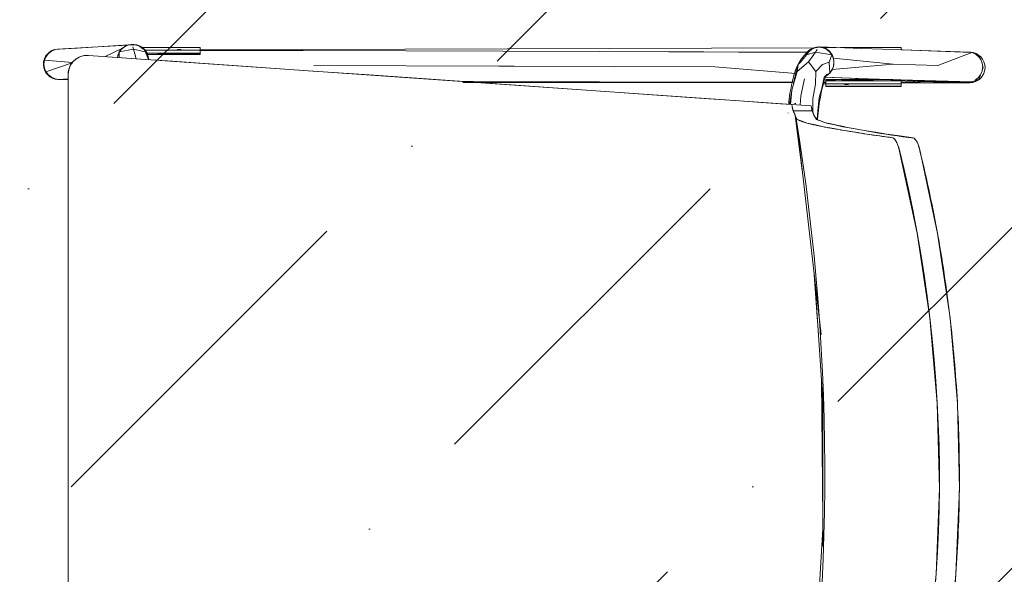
# Model space of a CAD drawing. Header units: millimetres. Extents: x -2932 to 42042, y -9257 to 17298.
# Tile 102 of 162: x 27297 to 27828, y 5032 to 5331. Entities that reach past the tile are written whole.
import ezdxf

# ---------------------------------------------------------------- set-up
doc = ezdxf.new("R2010")
doc.units = ezdxf.units.MM
doc.header["$MEASUREMENT"] = 0
doc.layers.add('Chair-1_Pen_No__62', color=7, linetype='Continuous', lineweight=20, true_color=0xaaaaaa)
doc.layers.add('SA_SISEVIIMISTLUS_Pen_No__102', color=7, linetype='Continuous', lineweight=13, true_color=0xcccccc)
doc.layers.add('I-FURN.IFC Model_Pen_No__2', color=8, linetype='Continuous', lineweight=15)

msp = doc.modelspace()

# ---------------------------------------------------------------- hatches: boundary and pattern name
at = {"layer": 'SA_SISEVIIMISTLUS_Pen_No__102', "linetype": 'Continuous', "lineweight": 13, "true_color": 0xcccccc}
h = msp.add_hatch(dxfattribs=at)
h.set_pattern_fill('Dot___Dashed_0001', color=254, style=0, pattern_type=2)
h.set_pattern_definition([(45, (0, 0), (-183.8478, 183.8478), [195, -65, 0, -65]), (45, (22.98, 206.83), (-183.8478, 183.8478), [195, -65, 0, -65])])
h.paths.add_polyline_path([(22070, 5985), (22070, 4478.5), (22670, 4478.5), (22670, 4360), (19588, 4360), (19588, 3460), (28330.46, 3460), (28330.46, 5985), (25770, 5985), (25760, 6385), (24770, 6377.51), (24770, 5985)])

# ---------------------------------------------------------------- linework, layer by layer
at = {"layer": 'Chair-1_Pen_No__62', "color": 253, "linetype": 'Continuous', "lineweight": 20, "true_color": 0xaaaaaa}
for p, q in [((27317.17, 5315.16), (27357.47, 5317.56)), ((27362.69, 5316.09), (27394.07, 5316.09)), ((27394.07, 5312.38), (27365.74, 5312.38)), ((27394.07, 5316.09), (27394.07, 5314.9)), ((27394.07, 5314.9), (27725.28, 5315.91)), ((27394.07, 5314.6), (27394.07, 5312.38)), ((27730.66, 5315.93), (27772.28, 5316.06)), ((27772.28, 5316.06), (27772.28, 5314.9)), ((27772.28, 5314.9), (27809.62, 5313.55)), ((27723.84, 5284.57), (27333.9, 5311.84)), ((27322.94, 5298.65), (27317.4, 5298.84)), ((27322.94, 5301.62), (27322.94, 5298.65)), ((27322.94, 4856.9), (27322.94, 5298.65)), ((27713.6, 5297.2), (27535.8, 5297.2)), ((27731.63, 5296.5), (27730.38, 5296.5)), ((27731.59, 5300.09), (27797.64, 5297.34)), ((27731.63, 5295.08), (27731.63, 5296.5)), ((27731.64, 5298.79), (27808.67, 5297.09)), ((27731.64, 5296.46), (27731.64, 5298.79)), ((27772.28, 5297.04), (27772.28, 5295.08)), ((27809.32, 5297.04), (27772.28, 5297.04)), ((27772.28, 5295.08), (27731.63, 5295.08))]:
    msp.add_line(p, q, dxfattribs=at)
for centre, radius, start, end in [((27357.83, 5309.24), 8.52, 2.2353, 169.7647), ((27357.96, 5309.3), 8.27, 55.1284, 93.4024), ((27317.69, 5307.01), 8.17, 93.654, 268), ((27741.57, 5293.67), 28.18, 135.1823, 172.8177), ((27728.78, 5306.37), 10.16, 110.1605, 135.1823), ((27727.99, 5309.13), 7.3, 68.5522, 111.7984), ((27727.58, 5308.08), 8.49, 330.9146, 81.0854), ((27809.32, 5305.3), 8.26, 270, 87.9259), ((27333.18, 5301.62), 10.24, 86, 180), ((27728.28, 5307.69), 7.68, 299.0854, 330.9146), ((27768.73, 5282.17), 57.13, 164.7475, 176.7361), ((27831.73, 5269.83), 104.79, 165.2596, 176.0418), ((27748.29, 5292.5), 18.35, 152.4942, 167.423), ((27712.99, 5281.2), 1.72, 192.1821, 199.1987), ((27726.49, 5286.25), 13.12, 184.1579, 202.0352), ((27735.16, 5285.11), 11.33, 182.7567, 225.2703), ((26534.63, 5086.08), 1196.49, 349.94365, 9.26511), ((27756.66, 5351.11), 79.69, 248.2975, 251.7018), ((27837.77, 5742.88), 479.33, 257.2071, 262.9936), ((27771.61, 5259.73), 10.68, 13.954, 43.883)]:
    msp.add_arc(centre, radius, start, end, dxfattribs=at)
for centre, major_axis, ratio, start_param, end_param in [((27769.35, 5260.36), (-1.79, 6.98), 0.284425, 4.795402, 6.157509), ((27053.68, 5082.78), (-5.15, -740.94), 0.997767, 1.322021, 1.82126)]:
    msp.add_ellipse(centre, major_axis=major_axis, ratio=ratio, start_param=start_param, end_param=end_param, dxfattribs=at)
for points, knots in [([(27714.32, 5281.33), (27714.47, 5280.99), (27714.62, 5280.66), (27714.77, 5280.32), (27714.85, 5280.15), (27714.92, 5279.98), (27715, 5279.81), (27715.08, 5279.65), (27715.17, 5279.48), (27715.23, 5279.31), (27715.29, 5279.14), (27715.33, 5278.97), (27715.36, 5278.8), (27715.38, 5278.63), (27715.39, 5278.46), (27715.42, 5278.29), (27715.45, 5278.12), (27715.5, 5277.94), (27715.62, 5277.77), (27715.73, 5277.6), (27715.91, 5277.43), (27716.17, 5277.26), (27716.43, 5277.09), (27716.76, 5276.93), (27717.14, 5276.76), (27717.52, 5276.59), (27717.95, 5276.42), (27718.42, 5276.25), (27719.35, 5275.91), (27720.44, 5275.57), (27721.64, 5275.24), (27722.25, 5275.07), (27722.88, 5274.91), (27723.55, 5274.75), (27724.22, 5274.58), (27724.93, 5274.42), (27725.67, 5274.26), (27726.41, 5274.09), (27727.18, 5273.93), (27727.97, 5273.77), (27728.76, 5273.6), (27729.58, 5273.44), (27730.42, 5273.28), (27731.26, 5273.11), (27732.13, 5272.94), (27733.03, 5272.78), (27733.94, 5272.61), (27734.88, 5272.45), (27735.83, 5272.28), (27737.74, 5271.95), (27739.71, 5271.61), (27741.67, 5271.28), (27743.62, 5270.95), (27745.55, 5270.62), (27747.56, 5270.28), (27749.56, 5269.95), (27751.63, 5269.62), (27753.8, 5269.29), (27755.96, 5268.97), (27758.23, 5268.64), (27760.57, 5268.31), (27762.91, 5267.99), (27765.32, 5267.66), (27767.82, 5267.34)], [0, 0, 0, 0, 1, 1, 1, 2, 2, 2, 3, 3, 3, 4, 4, 4, 5, 5, 5, 6, 6, 6, 7, 7, 7, 8, 8, 8, 9, 9, 9, 10, 10, 10, 11, 11, 11, 12, 12, 12, 13, 13, 13, 14, 14, 14, 15, 15, 15, 16, 16, 16, 17, 17, 17, 18, 18, 18, 19, 19, 19, 20, 20, 20, 21, 21, 21, 21]), ([(27781.97, 5262.3), (27785.71, 5247.19), (27788.98, 5232.02), (27791.75, 5216.8), (27794.53, 5201.58), (27796.83, 5186.31), (27798.64, 5170.95), (27800.45, 5155.59), (27801.79, 5140.15), (27802.64, 5124.67), (27803.06, 5116.93), (27803.36, 5109.17), (27803.55, 5101.43), (27803.73, 5093.69), (27803.79, 5085.96), (27803.73, 5078.23), (27803.66, 5070.49), (27803.48, 5062.76), (27803.17, 5055.02), (27802.86, 5047.29), (27802.44, 5039.54), (27801.89, 5031.81), (27800.79, 5016.34), (27799.2, 5000.92), (27797.14, 4985.59), (27795.08, 4970.27), (27792.54, 4955.04), (27789.51, 4939.86), (27786.49, 4924.69), (27782.98, 4909.57), (27779, 4894.53)], [0, 0, 0, 0, 1, 1, 1, 2, 2, 2, 3, 3, 3, 4, 4, 4, 5, 5, 5, 6, 6, 6, 7, 7, 7, 8, 8, 8, 9, 9, 9, 10, 10, 10, 10])]:
    msp.add_open_spline(points, degree=3, knots=knots, dxfattribs=at)
at = {"layer": 'I-FURN.IFC Model_Pen_No__2', "color": 8, "linetype": 'Continuous', "lineweight": 15}
for p, q in [((27355.42, 5317.45), (27357.52, 5317.73)), ((27355.42, 5317.45), (27357.52, 5317.73)), ((27357.52, 5317.73), (27359.63, 5317.45)), ((27357.52, 5317.73), (27359.63, 5317.45)), ((27310.97, 5311.14), (27312.27, 5312.82)), ((27310.97, 5311.14), (27312.27, 5312.82)), ((27312.27, 5312.82), (27313.95, 5314.11)), ((27312.27, 5312.82), (27313.95, 5314.11)), ((27313.95, 5314.11), (27315.91, 5314.92)), ((27313.95, 5314.11), (27315.91, 5314.92)), ((27315.91, 5314.92), (27318.01, 5315.19)), ((27315.91, 5314.92), (27318.01, 5315.19)), ((27318.01, 5315.19), (27327.82, 5315.78)), ((27318.01, 5315.19), (27327.82, 5315.78)), ((27339, 5316.47), (27327.82, 5315.78)), ((27339, 5316.47), (27327.82, 5315.78)), ((27339, 5316.47), (27355.53, 5317.46)), ((27339, 5316.47), (27355.53, 5317.46)), ((27355.05, 5317.3), (27339, 5316.47)), ((27355.05, 5317.3), (27339, 5316.47)), ((27342.87, 5311.21), (27352.22, 5315.7)), ((27342.87, 5311.21), (27352.22, 5315.7)), ((27349.63, 5311.69), (27350.45, 5313.65)), ((27349.63, 5311.69), (27350.45, 5313.65)), ((27350.43, 5310.68), (27350.45, 5313.65)), ((27350.43, 5310.68), (27350.45, 5313.65)), ((27350.45, 5313.65), (27351.76, 5315.34)), ((27350.45, 5313.65), (27351.76, 5315.34)), ((27350.45, 5313.65), (27358.19, 5315.17)), ((27350.45, 5313.65), (27358.19, 5315.17)), ((27351.76, 5315.34), (27353.45, 5316.63)), ((27351.76, 5315.34), (27353.45, 5316.63)), ((27353.45, 5316.63), (27355.42, 5317.45)), ((27353.45, 5316.63), (27355.42, 5317.45)), ((27358.19, 5315.17), (27357.86, 5316.45)), ((27358.19, 5315.17), (27357.86, 5316.45)), ((27358.86, 5312.62), (27358.19, 5315.17)), ((27364.48, 5313.67), (27358.19, 5315.17)), ((27358.86, 5312.62), (27358.19, 5315.17)), ((27364.48, 5313.67), (27358.19, 5315.17)), ((27359.53, 5310.04), (27358.86, 5312.62)), ((27359.53, 5310.04), (27358.86, 5312.62)), ((27359.63, 5317.45), (27361.58, 5316.63)), ((27359.63, 5317.45), (27361.58, 5316.63)), ((27360.13, 5317.33), (27359.82, 5317.37)), ((27360.13, 5317.33), (27359.82, 5317.37)), ((27362.08, 5316.5), (27360.13, 5317.33)), ((27362.08, 5316.5), (27360.13, 5317.33)), ((27361.58, 5316.63), (27363.26, 5315.34)), ((27361.58, 5316.63), (27363.26, 5315.34)), ((27363.75, 5315.2), (27362.08, 5316.5)), ((27363.75, 5315.2), (27362.08, 5316.5)), ((27362.72, 5316), (27365.76, 5316)), ((27362.72, 5316), (27365.76, 5316)), ((27363.26, 5315.34), (27363.4, 5315.16)), ((27363.26, 5315.34), (27363.4, 5315.16)), ((27365.04, 5313.5), (27363.75, 5315.2)), ((27365.04, 5313.5), (27363.75, 5315.2)), ((27364.12, 5314.71), (27364.22, 5314.71)), ((27364.12, 5314.71), (27364.22, 5314.71)), ((27370.3, 5314.72), (27364.22, 5314.71)), ((27370.3, 5314.72), (27364.22, 5314.71)), ((27364.56, 5313.62), (27366.25, 5309.66)), ((27364.56, 5313.62), (27366.25, 5309.66)), ((27365.84, 5311.53), (27365.04, 5313.5)), ((27365.84, 5311.53), (27365.04, 5313.5)), ((27365.23, 5313.02), (27368.67, 5313.02)), ((27365.23, 5313.02), (27368.67, 5313.02)), ((27365.49, 5312.38), (27371.21, 5312.4)), ((27365.49, 5312.38), (27371.21, 5312.4)), ((27365.76, 5316), (27394.07, 5316)), ((27365.76, 5316), (27394.07, 5316)), ((27368.67, 5313.02), (27373.75, 5313.02)), ((27368.67, 5313.02), (27373.75, 5313.02)), ((27370.3, 5314.72), (27374.6, 5314.66)), ((27370.3, 5314.72), (27374.6, 5314.66)), ((27371.21, 5312.4), (27377.43, 5312.43)), ((27371.21, 5312.4), (27377.43, 5312.43)), ((27373.75, 5313.02), (27378.83, 5313.02)), ((27373.75, 5313.02), (27378.83, 5313.02)), ((27374.6, 5314.66), (27378.87, 5314.65)), ((27374.6, 5314.66), (27378.87, 5314.65)), ((27374.93, 5312.42), (27377.43, 5312.42)), ((27374.93, 5312.42), (27377.43, 5312.42)), ((27387.14, 5312.43), (27377.43, 5312.43)), ((27387.14, 5312.43), (27377.43, 5312.43)), ((27378.83, 5313.02), (27383.91, 5313.02)), ((27378.83, 5313.02), (27383.91, 5313.02)), ((27383.32, 5314.66), (27378.87, 5314.65)), ((27383.32, 5314.66), (27378.87, 5314.65)), ((27381.74, 5315.05), (27383.91, 5315.05)), ((27381.74, 5315.05), (27383.91, 5315.05)), ((27383.32, 5314.66), (27387.56, 5314.69)), ((27383.32, 5314.66), (27387.56, 5314.69)), ((27383.91, 5313.02), (27390.37, 5313.02)), ((27383.91, 5313.02), (27390.37, 5313.02)), ((27394.07, 5312.39), (27387.14, 5312.43)), ((27394.07, 5312.39), (27387.14, 5312.43)), ((27387.14, 5312.42), (27388.9, 5312.42)), ((27387.14, 5312.42), (27388.9, 5312.42)), ((27394.07, 5314.69), (27387.56, 5314.69)), ((27394.07, 5314.69), (27387.56, 5314.69)), ((27390.37, 5313.02), (27394.07, 5313.02)), ((27390.37, 5313.02), (27394.07, 5313.02)), ((27394.07, 5315.94), (27394.07, 5316)), ((27394.07, 5315.94), (27394.07, 5316)), ((27394.07, 5315.05), (27394.07, 5315.94)), ((27394.07, 5315.05), (27394.07, 5315.94)), ((27394.07, 5314.69), (27394.07, 5315.05)), ((27394.07, 5314.69), (27394.07, 5315.05)), ((27394.07, 5314.16), (27394.07, 5314.69)), ((27394.07, 5314.16), (27394.07, 5314.69)), ((27505.33, 5314.25), (27394.07, 5314.61)), ((27505.33, 5314.25), (27394.07, 5314.61)), ((27505.33, 5314.25), (27394.07, 5314.42)), ((27505.33, 5314.25), (27394.07, 5314.42)), ((27394.07, 5313.02), (27394.07, 5314.16)), ((27394.07, 5313.02), (27394.07, 5314.16)), ((27394.07, 5312.39), (27394.07, 5313.02)), ((27394.07, 5312.39), (27394.07, 5313.02)), ((27609.58, 5313.91), (27505.33, 5314.25)), ((27609.58, 5313.91), (27505.33, 5314.25)), ((27722.09, 5313.55), (27609.58, 5313.91)), ((27609.58, 5313.91), (27721.95, 5313.37)), ((27722.09, 5313.55), (27609.58, 5313.91)), ((27609.58, 5313.91), (27721.95, 5313.37)), ((27721.19, 5312.35), (27720.97, 5311.8)), ((27721.19, 5312.35), (27720.97, 5311.8)), ((27722.45, 5314.04), (27721.19, 5312.35)), ((27722.45, 5314.04), (27721.19, 5312.35)), ((27721.22, 5312.11), (27722.45, 5313.8)), ((27721.22, 5312.11), (27722.45, 5313.8)), ((27721.22, 5312.11), (27726.15, 5313.63)), ((27721.22, 5312.11), (27726.15, 5313.63)), ((27724.1, 5315.33), (27722.45, 5314.04)), ((27724.1, 5315.33), (27722.45, 5314.04)), ((27722.45, 5313.8), (27724.07, 5315.1)), ((27722.45, 5313.8), (27724.07, 5315.1)), ((27724.07, 5315.1), (27725.96, 5315.91)), ((27724.07, 5315.1), (27725.96, 5315.91)), ((27726.01, 5316.15), (27724.1, 5315.33)), ((27726.01, 5316.15), (27724.1, 5315.33)), ((27724.3, 5311.08), (27726.15, 5313.63)), ((27724.3, 5311.08), (27726.15, 5313.63)), ((27725.96, 5315.91), (27728.01, 5316.19)), ((27725.96, 5315.91), (27728.01, 5316.19)), ((27728.07, 5316.42), (27726.01, 5316.15)), ((27728.07, 5316.42), (27726.01, 5316.15)), ((27726.15, 5313.63), (27727.08, 5314.91)), ((27726.15, 5313.63), (27727.08, 5314.91)), ((27726.15, 5313.63), (27734.94, 5312.11)), ((27726.15, 5313.63), (27734.94, 5312.11)), ((27728.01, 5316.19), (27730.06, 5315.91)), ((27728.01, 5316.19), (27730.06, 5315.91)), ((27730.12, 5316.14), (27728.07, 5316.42)), ((27728.07, 5316.42), (27751.12, 5315.59)), ((27730.12, 5316.14), (27728.07, 5316.42)), ((27728.07, 5316.42), (27751.12, 5315.59)), ((27730.06, 5315.91), (27731.99, 5315.1)), ((27730.06, 5315.91), (27731.99, 5315.1)), ((27732.03, 5315.32), (27730.12, 5316.14)), ((27732.03, 5315.32), (27730.12, 5316.14)), ((27731.99, 5315.1), (27733.65, 5313.8)), ((27731.99, 5315.1), (27733.65, 5313.8)), ((27733.66, 5314.02), (27732.03, 5315.32)), ((27733.66, 5314.02), (27732.03, 5315.32)), ((27733.65, 5313.8), (27734.94, 5312.11)), ((27733.65, 5313.8), (27734.94, 5312.11)), ((27734.92, 5312.33), (27733.66, 5314.02)), ((27734.92, 5312.33), (27733.66, 5314.02)), ((27735.7, 5310.36), (27734.92, 5312.33)), ((27735.7, 5310.36), (27734.92, 5312.33)), ((27739.62, 5316), (27743.96, 5316)), ((27739.62, 5316), (27743.96, 5316)), ((27743.96, 5316), (27772.28, 5316)), ((27743.96, 5316), (27772.28, 5316)), ((27773, 5314.85), (27751.12, 5315.59)), ((27773, 5314.85), (27751.12, 5315.59)), ((27772.28, 5316), (27772.28, 5315.94)), ((27772.28, 5316), (27772.28, 5315.94)), ((27772.28, 5315.94), (27772.28, 5315.05)), ((27772.28, 5315.94), (27772.28, 5315.05)), ((27772.28, 5315.05), (27772.28, 5314.88)), ((27772.28, 5315.05), (27772.28, 5314.88)), ((27810.45, 5313.36), (27773, 5314.85)), ((27773, 5314.85), (27808.4, 5313.64)), ((27810.45, 5313.36), (27773, 5314.85)), ((27773, 5314.85), (27808.4, 5313.64)), ((27792.15, 5306.3), (27810.45, 5313.36)), ((27792.15, 5306.3), (27810.45, 5313.36)), ((27810.45, 5313.36), (27808.4, 5313.64)), ((27810.45, 5313.36), (27808.4, 5313.64)), ((27809.79, 5313.5), (27809.62, 5313.47)), ((27809.79, 5313.5), (27809.62, 5313.47)), ((27810.07, 5313.41), (27809.79, 5313.5)), ((27810.07, 5313.41), (27809.79, 5313.5)), ((27814.29, 5312.01), (27810.45, 5313.36)), ((27814.29, 5312.01), (27810.45, 5313.36)), ((27813.99, 5311.24), (27812.36, 5312.54)), ((27812.36, 5312.54), (27814.29, 5312.01)), ((27813.99, 5311.24), (27812.36, 5312.54)), ((27812.36, 5312.54), (27814.29, 5312.01)), ((27309.87, 5307.06), (27310.16, 5309.17)), ((27309.87, 5307.06), (27310.16, 5309.17)), ((27310.14, 5304.94), (27309.87, 5307.06)), ((27310.14, 5304.94), (27309.87, 5307.06)), ((27310.16, 5309.17), (27310.97, 5311.14)), ((27310.16, 5309.17), (27310.97, 5311.14)), ((27325.24, 5308.03), (27310.16, 5309.17)), ((27325.24, 5308.03), (27310.16, 5309.17)), ((27310.95, 5302.97), (27325.11, 5307.85)), ((27310.95, 5302.97), (27325.11, 5307.85)), ((27325.4, 5308.27), (27324.06, 5306.27)), ((27325.4, 5308.27), (27324.06, 5306.27)), ((27327.16, 5309.9), (27325.4, 5308.27)), ((27327.16, 5309.9), (27325.4, 5308.27)), ((27329.24, 5311.07), (27327.16, 5309.9)), ((27329.24, 5311.07), (27327.16, 5309.9)), ((27331.52, 5311.73), (27329.24, 5311.07)), ((27331.52, 5311.73), (27329.24, 5311.07)), ((27333.9, 5311.84), (27331.52, 5311.73)), ((27333.9, 5311.84), (27331.52, 5311.73)), ((27364.72, 5309.68), (27333.9, 5311.84)), ((27364.72, 5309.68), (27333.9, 5311.84)), ((27349.5, 5310.75), (27349.63, 5311.69)), ((27349.5, 5310.75), (27349.63, 5311.69)), ((27379.35, 5308.66), (27364.72, 5309.68)), ((27379.35, 5308.66), (27364.72, 5309.68)), ((27366.01, 5310.22), (27365.84, 5311.53)), ((27366.01, 5310.22), (27365.84, 5311.53)), ((27366.25, 5309.66), (27366.22, 5309.58)), ((27366.25, 5309.66), (27366.22, 5309.58)), ((27366.25, 5309.57), (27366.25, 5309.66)), ((27366.25, 5309.57), (27366.25, 5309.66)), ((27393.97, 5307.64), (27379.35, 5308.66)), ((27393.97, 5307.64), (27379.35, 5308.66)), ((27409.34, 5306.56), (27393.97, 5307.64)), ((27409.34, 5306.56), (27393.97, 5307.64)), ((27716.29, 5303.13), (27722.26, 5308.27)), ((27716.29, 5303.13), (27722.26, 5308.27)), ((27718.05, 5308.12), (27716.8, 5306.82)), ((27718.05, 5308.12), (27716.8, 5306.82)), ((27718.05, 5308.12), (27721.22, 5312.11)), ((27718.05, 5308.12), (27721.22, 5312.11)), ((27722.26, 5308.27), (27724.3, 5311.08)), ((27722.26, 5308.27), (27724.3, 5311.08)), ((27726.36, 5303.13), (27722.26, 5308.27)), ((27726.36, 5303.13), (27722.26, 5308.27)), ((27733.47, 5308.12), (27729.9, 5306.82)), ((27733.47, 5308.12), (27729.9, 5306.82)), ((27734.94, 5312.11), (27733.47, 5308.12)), ((27734.94, 5312.11), (27733.47, 5308.12)), ((27733.85, 5302.28), (27733.47, 5308.12)), ((27733.85, 5302.28), (27733.47, 5308.12)), ((27734.94, 5312.11), (27735.4, 5311.02)), ((27734.94, 5312.11), (27735.4, 5311.02)), ((27735.17, 5304.19), (27768.01, 5307.14)), ((27735.17, 5304.19), (27768.01, 5307.14)), ((27735.72, 5310.21), (27735.7, 5310.36)), ((27768.01, 5307.14), (27735.7, 5310.36)), ((27735.72, 5310.21), (27735.7, 5310.36)), ((27768.01, 5307.14), (27735.7, 5310.36)), ((27735.73, 5310.22), (27735.77, 5310.15)), ((27735.73, 5310.22), (27735.77, 5310.15)), ((27735.77, 5310.15), (27736.07, 5308.04)), ((27735.77, 5310.15), (27736.07, 5308.04)), ((27736.07, 5308.04), (27735.84, 5305.93)), ((27736.07, 5308.04), (27735.84, 5305.93)), ((27768.01, 5307.14), (27792.15, 5306.3)), ((27768.01, 5307.14), (27792.15, 5306.3)), ((27815.25, 5309.55), (27813.99, 5311.24)), ((27815.25, 5309.55), (27813.99, 5311.24)), ((27815.08, 5309.77), (27814.29, 5312.01)), ((27815.08, 5309.77), (27814.29, 5312.01)), ((27816.03, 5307.58), (27815.25, 5309.55)), ((27816.03, 5307.58), (27815.25, 5309.55)), ((27816.37, 5305.43), (27816.03, 5307.58)), ((27816.37, 5305.43), (27816.03, 5307.58)), ((27310.95, 5302.97), (27310.14, 5304.94)), ((27310.95, 5302.97), (27310.14, 5304.94)), ((27312.23, 5301.27), (27310.95, 5302.97)), ((27312.23, 5301.27), (27310.95, 5302.97)), ((27323.22, 5304.01), (27322.94, 5301.62)), ((27323.22, 5304.01), (27322.94, 5301.62)), ((27324.06, 5306.27), (27323.22, 5304.01)), ((27324.06, 5306.27), (27323.22, 5304.01)), ((27424.7, 5305.49), (27409.34, 5306.56)), ((27424.7, 5305.49), (27409.34, 5306.56)), ((27439.79, 5304.43), (27424.7, 5305.49)), ((27439.79, 5304.43), (27424.7, 5305.49)), ((27454.89, 5303.38), (27439.79, 5304.43)), ((27454.89, 5303.38), (27439.79, 5304.43)), ((27485.36, 5301.25), (27454.89, 5303.38)), ((27485.36, 5301.25), (27454.89, 5303.38)), ((27455.4, 5306.31), (27555.2, 5305.99)), ((27455.4, 5306.31), (27555.2, 5305.99)), ((27555.2, 5305.99), (27563.59, 5305.96)), ((27555.2, 5305.99), (27563.59, 5305.96)), ((27563.59, 5305.96), (27671.78, 5305.61)), ((27563.59, 5305.96), (27671.78, 5305.61)), ((27715.49, 5301.99), (27671.78, 5305.61)), ((27715.49, 5301.99), (27671.78, 5305.61)), ((27716.29, 5303.13), (27713.32, 5293.05)), ((27716.29, 5303.13), (27713.32, 5293.05)), ((27714.99, 5300.14), (27716.8, 5306.82)), ((27714.99, 5300.14), (27716.8, 5306.82)), ((27716.8, 5306.82), (27716.29, 5303.13)), ((27716.8, 5306.82), (27716.29, 5303.13)), ((27726.09, 5296.23), (27726.36, 5303.13)), ((27726.09, 5296.23), (27726.36, 5303.13)), ((27729.9, 5306.82), (27726.36, 5303.13)), ((27729.9, 5306.82), (27726.36, 5303.13)), ((27733.85, 5302.28), (27732.23, 5300.99)), ((27733.85, 5302.28), (27732.23, 5300.99)), ((27733.85, 5302.28), (27732.28, 5301.58)), ((27733.85, 5302.28), (27732.28, 5301.58)), ((27735.08, 5303.97), (27733.85, 5302.28)), ((27735.08, 5303.97), (27733.85, 5302.28)), ((27735.84, 5305.93), (27735.08, 5303.97)), ((27735.84, 5305.93), (27735.08, 5303.97)), ((27815.22, 5301.38), (27816.02, 5303.35)), ((27815.22, 5301.38), (27816.02, 5303.35)), ((27816.37, 5305.43), (27816.02, 5303.35)), ((27816.37, 5305.43), (27816.02, 5303.35)), ((27816.66, 5305.3), (27816.08, 5303.75)), ((27816.66, 5305.3), (27816.08, 5303.75)), ((27816.66, 5305.3), (27816.17, 5306.68)), ((27816.66, 5305.3), (27816.17, 5306.68)), ((27816.44, 5305.4), (27816.27, 5304.84)), ((27816.44, 5305.4), (27816.27, 5304.84)), ((27816.29, 5305.9), (27816.44, 5305.4)), ((27816.29, 5305.9), (27816.44, 5305.4)), ((27816.37, 5305.43), (27816.44, 5305.4)), ((27816.37, 5305.43), (27816.44, 5305.4)), ((27816.44, 5305.4), (27816.66, 5305.3)), ((27816.44, 5305.4), (27816.66, 5305.3)), ((27313.9, 5299.97), (27312.23, 5301.27)), ((27313.9, 5299.97), (27312.23, 5301.27)), ((27313.1, 5300.6), (27313.17, 5300.4)), ((27313.1, 5300.6), (27313.17, 5300.4)), ((27313.17, 5300.4), (27313.9, 5299.97)), ((27313.17, 5300.4), (27313.9, 5299.97)), ((27315.86, 5299.14), (27313.9, 5299.97)), ((27315.86, 5299.14), (27313.9, 5299.97)), ((27317.95, 5298.86), (27315.86, 5299.14)), ((27317.95, 5298.86), (27315.86, 5299.14)), ((27322.94, 5299.16), (27317.95, 5298.86)), ((27322.94, 5299.16), (27317.95, 5298.86)), ((27322.94, 5301.62), (27322.94, 5227.54)), ((27322.94, 5301.62), (27322.94, 5227.54)), ((27500.77, 5300.17), (27485.36, 5301.25)), ((27500.77, 5300.17), (27485.36, 5301.25)), ((27516.19, 5299.09), (27500.77, 5300.17)), ((27516.19, 5299.09), (27500.77, 5300.17)), ((27546.6, 5296.96), (27516.19, 5299.09)), ((27546.6, 5296.96), (27516.19, 5299.09)), ((27609.52, 5297.59), (27534.24, 5297.83)), ((27609.52, 5297.59), (27534.24, 5297.83)), ((27576.95, 5294.84), (27546.6, 5296.96)), ((27576.95, 5294.84), (27546.6, 5296.96)), ((27609.52, 5297.59), (27714.45, 5297.24)), ((27714.48, 5297.44), (27609.52, 5297.59)), ((27609.52, 5297.59), (27714.45, 5297.24)), ((27714.48, 5297.44), (27609.52, 5297.59)), ((27714.99, 5300.14), (27714.25, 5296.21)), ((27714.99, 5300.14), (27714.25, 5296.21)), ((27718.13, 5289.93), (27720.19, 5299.1)), ((27718.13, 5289.93), (27720.19, 5299.1)), ((27730.84, 5300.14), (27729.48, 5294.02)), ((27730.84, 5300.14), (27729.48, 5294.02)), ((27730.18, 5297.19), (27731.64, 5297.19)), ((27730.18, 5297.19), (27731.64, 5297.19)), ((27731.64, 5297.41), (27730.23, 5297.41)), ((27731.64, 5297.41), (27730.23, 5297.41)), ((27749.04, 5299.39), (27730.8, 5299.99)), ((27749.04, 5299.39), (27730.8, 5299.99)), ((27732.28, 5301.58), (27730.84, 5300.14)), ((27732.28, 5301.58), (27730.84, 5300.14)), ((27732.23, 5300.99), (27731.27, 5300.58)), ((27732.23, 5300.99), (27731.27, 5300.58)), ((27731.64, 5298.69), (27731.64, 5298.79)), ((27731.64, 5298.79), (27739.07, 5298.79)), ((27731.64, 5298.69), (27731.64, 5298.79)), ((27731.64, 5298.79), (27739.07, 5298.79)), ((27736.86, 5298.7), (27731.64, 5298.69)), ((27736.86, 5298.7), (27731.64, 5298.69)), ((27731.64, 5298.1), (27731.64, 5298.69)), ((27731.64, 5298.1), (27731.64, 5298.69)), ((27731.64, 5296.99), (27731.64, 5298.1)), ((27731.64, 5298.1), (27735.35, 5298.1)), ((27731.64, 5296.99), (27731.64, 5298.1)), ((27731.64, 5298.1), (27735.35, 5298.1)), ((27731.64, 5296.48), (27731.64, 5296.99)), ((27731.64, 5296.48), (27731.64, 5296.99)), ((27731.64, 5296.13), (27731.64, 5296.48)), ((27731.64, 5296.48), (27738.02, 5296.48)), ((27731.64, 5296.13), (27731.64, 5296.48)), ((27731.64, 5296.48), (27738.02, 5296.48)), ((27735.35, 5298.1), (27741.8, 5298.1)), ((27735.35, 5298.1), (27741.8, 5298.1)), ((27743.46, 5298.72), (27736.86, 5298.7)), ((27743.46, 5298.72), (27736.86, 5298.7)), ((27742.03, 5296.51), (27738.02, 5296.48)), ((27742.03, 5296.51), (27738.02, 5296.48)), ((27739.07, 5298.79), (27746.5, 5298.79)), ((27739.07, 5298.79), (27746.5, 5298.79)), ((27741.8, 5298.1), (27746.88, 5298.1)), ((27741.8, 5298.1), (27746.88, 5298.1)), ((27742.03, 5296.51), (27746.53, 5296.52)), ((27742.03, 5296.51), (27746.53, 5296.52)), ((27743.46, 5298.72), (27748.9, 5298.67)), ((27743.46, 5298.72), (27748.9, 5298.67)), ((27754.16, 5298.79), (27745.46, 5299.51)), ((27754.16, 5298.79), (27745.46, 5299.51)), ((27746.5, 5298.79), (27752.94, 5298.79)), ((27746.5, 5298.79), (27752.94, 5298.79)), ((27750.67, 5296.5), (27746.53, 5296.52)), ((27750.67, 5296.5), (27746.53, 5296.52)), ((27746.88, 5298.1), (27751.96, 5298.1)), ((27746.88, 5298.1), (27751.96, 5298.1)), ((27748.9, 5298.67), (27754.5, 5298.67)), ((27748.9, 5298.67), (27754.5, 5298.67)), ((27749.04, 5299.39), (27772.13, 5298.56)), ((27749.04, 5299.39), (27772.13, 5298.56)), ((27755.6, 5296.48), (27750.67, 5296.5)), ((27755.6, 5296.48), (27750.67, 5296.5)), ((27751.96, 5298.1), (27757.04, 5298.1)), ((27751.96, 5298.1), (27757.04, 5298.1)), ((27752.94, 5298.79), (27759.39, 5298.79)), ((27752.94, 5298.79), (27759.39, 5298.79)), ((27754.5, 5298.67), (27762.12, 5298.72)), ((27754.5, 5298.67), (27762.12, 5298.72)), ((27759.58, 5296.44), (27755.6, 5296.48)), ((27759.58, 5296.44), (27755.6, 5296.48)), ((27757.04, 5298.1), (27762.12, 5298.1)), ((27757.04, 5298.1), (27762.12, 5298.1)), ((27759.39, 5298.79), (27764.84, 5298.79)), ((27759.39, 5298.79), (27764.84, 5298.79)), ((27759.58, 5296.44), (27766.13, 5296.48)), ((27759.58, 5296.44), (27766.13, 5296.48)), ((27767.2, 5298.72), (27762.12, 5298.72)), ((27767.2, 5298.72), (27762.12, 5298.72)), ((27762.12, 5298.1), (27768.56, 5298.1)), ((27762.12, 5298.1), (27768.56, 5298.1)), ((27764.84, 5298.79), (27765.71, 5298.79)), ((27764.84, 5298.79), (27765.71, 5298.79)), ((27772.28, 5296.48), (27766.13, 5296.48)), ((27772.28, 5296.48), (27766.13, 5296.48)), ((27767.2, 5298.72), (27767.83, 5298.71)), ((27767.2, 5298.72), (27767.83, 5298.71)), ((27768.56, 5298.1), (27772.28, 5298.1)), ((27768.56, 5298.1), (27772.28, 5298.1)), ((27808.34, 5297.31), (27772.13, 5298.56)), ((27772.13, 5298.56), (27810.4, 5297.58)), ((27808.34, 5297.31), (27772.13, 5298.56)), ((27772.13, 5298.56), (27810.4, 5297.58)), ((27772.28, 5298.55), (27772.28, 5298.1)), ((27772.28, 5298.55), (27772.28, 5298.1)), ((27772.28, 5298.1), (27772.28, 5296.99)), ((27772.28, 5298.1), (27772.28, 5296.99)), ((27779.76, 5297.26), (27772.28, 5297.34)), ((27779.76, 5297.26), (27772.28, 5297.34)), ((27773.31, 5297.33), (27772.28, 5297.17)), ((27773.31, 5297.33), (27772.28, 5297.17)), ((27772.28, 5296.99), (27772.28, 5296.48)), ((27772.28, 5296.99), (27772.28, 5296.48)), ((27772.28, 5296.48), (27772.28, 5296.13)), ((27772.28, 5296.48), (27772.28, 5296.13)), ((27778.26, 5298.35), (27779.76, 5297.26)), ((27778.26, 5298.35), (27779.76, 5297.26)), ((27785.39, 5297.82), (27779.76, 5297.26)), ((27785.39, 5297.82), (27779.76, 5297.26)), ((27785.39, 5297.82), (27786.64, 5298.06)), ((27785.39, 5297.82), (27786.64, 5298.06)), ((27793.71, 5297.09), (27785.39, 5297.82)), ((27793.71, 5297.09), (27785.39, 5297.82)), ((27793.71, 5297.09), (27798.63, 5297.06)), ((27793.71, 5297.09), (27798.63, 5297.06)), ((27798.63, 5297.06), (27799.1, 5297.63)), ((27798.63, 5297.06), (27799.1, 5297.63)), ((27800.67, 5297.57), (27798.63, 5297.06)), ((27800.67, 5297.57), (27798.63, 5297.06)), ((27808.34, 5297.31), (27810.4, 5297.58)), ((27808.34, 5297.31), (27810.4, 5297.58)), ((27808.95, 5297.39), (27809.74, 5297.21)), ((27808.95, 5297.39), (27809.74, 5297.21)), ((27814.25, 5298.76), (27809.74, 5297.21)), ((27814.25, 5298.76), (27809.74, 5297.21)), ((27814.25, 5298.76), (27810.4, 5297.58)), ((27814.25, 5298.76), (27810.4, 5297.58)), ((27812.31, 5298.4), (27813.96, 5299.69)), ((27812.31, 5298.4), (27813.96, 5299.69)), ((27812.31, 5298.4), (27814.25, 5298.76)), ((27812.31, 5298.4), (27814.25, 5298.76)), ((27813.96, 5299.69), (27815.22, 5301.38)), ((27813.96, 5299.69), (27815.22, 5301.38)), ((27815.21, 5301.36), (27814.25, 5298.76)), ((27815.21, 5301.36), (27814.25, 5298.76)), ((27607.59, 5292.7), (27576.95, 5294.84)), ((27607.59, 5292.7), (27576.95, 5294.84)), ((27622.82, 5291.63), (27607.59, 5292.7)), ((27622.82, 5291.63), (27607.59, 5292.7)), ((27638.05, 5290.57), (27622.82, 5291.63)), ((27638.05, 5290.57), (27622.82, 5291.63)), ((27712.11, 5285.39), (27713.32, 5293.05)), ((27712.11, 5285.39), (27713.32, 5293.05)), ((27713.32, 5293.05), (27712.68, 5285.35)), ((27713.32, 5293.05), (27712.68, 5285.35)), ((27726.09, 5296.23), (27724.59, 5288.46)), ((27726.09, 5296.23), (27724.59, 5288.46)), ((27729.48, 5294.02), (27728.15, 5289.05)), ((27729.48, 5294.02), (27728.15, 5289.05)), ((27731.64, 5295.22), (27731.64, 5296.13)), ((27731.64, 5295.22), (27731.64, 5296.13)), ((27731.64, 5295.16), (27731.64, 5295.22)), ((27731.64, 5295.16), (27731.64, 5295.22)), ((27731.64, 5295.16), (27759.95, 5295.16)), ((27731.64, 5295.16), (27759.95, 5295.16)), ((27743.96, 5296.13), (27741.8, 5296.13)), ((27743.96, 5296.13), (27741.8, 5296.13)), ((27759.95, 5295.16), (27772.28, 5295.16)), ((27759.95, 5295.16), (27772.28, 5295.16)), ((27772.28, 5296.13), (27772.28, 5295.22)), ((27772.28, 5296.13), (27772.28, 5295.22)), ((27772.28, 5295.22), (27772.28, 5295.16)), ((27772.28, 5295.22), (27772.28, 5295.16)), ((27653.33, 5289.5), (27638.05, 5290.57)), ((27653.33, 5289.5), (27638.05, 5290.57)), ((27668.61, 5288.43), (27653.33, 5289.5)), ((27668.61, 5288.43), (27653.33, 5289.5)), ((27682.78, 5287.44), (27668.61, 5288.43)), ((27682.78, 5287.44), (27668.61, 5288.43)), ((27696.95, 5286.45), (27682.78, 5287.44)), ((27696.95, 5286.45), (27682.78, 5287.44)), ((27702.13, 5286.09), (27696.95, 5286.45)), ((27702.13, 5286.09), (27696.95, 5286.45)), ((27707.31, 5285.72), (27702.13, 5286.09)), ((27707.31, 5285.72), (27702.13, 5286.09)), ((27713.4, 5285.3), (27707.31, 5285.72)), ((27713.4, 5285.3), (27707.31, 5285.72)), ((27717.82, 5284.99), (27718.13, 5289.93)), ((27717.82, 5284.99), (27718.13, 5289.93)), ((27724.71, 5281.04), (27724.59, 5288.46)), ((27724.71, 5281.04), (27724.59, 5288.46)), ((27727.37, 5281.76), (27728.15, 5289.05)), ((27727.37, 5281.76), (27728.15, 5289.05)), ((27713.56, 5284.16), (27713.4, 5285.3)), ((27723.84, 5284.57), (27713.4, 5285.3)), ((27713.56, 5284.16), (27713.4, 5285.3)), ((27723.84, 5284.57), (27713.4, 5285.3)), ((27713.72, 5283.01), (27713.56, 5284.16)), ((27713.72, 5283.01), (27713.56, 5284.16)), ((27714, 5281.84), (27713.72, 5283.01)), ((27714, 5281.84), (27713.72, 5283.01)), ((27714.32, 5281.33), (27714, 5281.84)), ((27724.32, 5281.84), (27714, 5281.84)), ((27714.32, 5281.33), (27714, 5281.84)), ((27724.32, 5281.84), (27714, 5281.84)), ((27714.55, 5280.82), (27714.32, 5281.33)), ((27714.55, 5280.82), (27714.32, 5281.33)), ((27714.78, 5280.32), (27714.55, 5280.82)), ((27714.78, 5280.32), (27714.55, 5280.82)), ((27723.84, 5284.57), (27723.95, 5283.79)), ((27723.84, 5284.57), (27723.95, 5283.79)), ((27723.95, 5283.79), (27724.06, 5283.01)), ((27723.95, 5283.79), (27724.06, 5283.01)), ((27724.06, 5283.01), (27724.32, 5281.84)), ((27724.06, 5283.01), (27724.32, 5281.84)), ((27724.32, 5281.84), (27724.6, 5281.33)), ((27724.32, 5281.84), (27724.6, 5281.33)), ((27724.6, 5281.33), (27724.8, 5280.82)), ((27724.6, 5281.33), (27724.8, 5280.82)), ((27724.8, 5280.82), (27725, 5280.31)), ((27724.8, 5280.82), (27725, 5280.31)), ((27727.1, 5277.02), (27727.37, 5281.76)), ((27727.1, 5277.02), (27727.37, 5281.76)), ((27715, 5279.81), (27714.78, 5280.32)), ((27715, 5279.81), (27714.78, 5280.32)), ((27715.23, 5279.31), (27715, 5279.81)), ((27715.23, 5279.31), (27715, 5279.81)), ((27715.7, 5278.29), (27715.23, 5279.31)), ((27715.23, 5279.31), (27719, 5249.69)), ((27715.7, 5278.29), (27715.23, 5279.31)), ((27715.23, 5279.31), (27719, 5249.69)), ((27715.7, 5278.29), (27729.23, 5161.1)), ((27716.17, 5277.27), (27715.7, 5278.29)), ((27715.7, 5278.29), (27729.23, 5161.1)), ((27716.17, 5277.27), (27715.7, 5278.29)), ((27718.91, 5276.25), (27716.17, 5277.27)), ((27718.91, 5276.25), (27716.17, 5277.27)), ((27721.64, 5275.24), (27718.91, 5276.25)), ((27721.64, 5275.24), (27718.91, 5276.25)), ((27726.03, 5274.26), (27721.64, 5275.24)), ((27726.03, 5274.26), (27721.64, 5275.24)), ((27725, 5280.31), (27725.2, 5279.81)), ((27725, 5280.31), (27725.2, 5279.81)), ((27725.2, 5279.81), (27725.4, 5279.3)), ((27725.2, 5279.81), (27725.4, 5279.3)), ((27725.4, 5279.3), (27725.91, 5278.28)), ((27725.4, 5279.3), (27725.91, 5278.28)), ((27725.91, 5278.28), (27726.42, 5277.26)), ((27725.91, 5278.28), (27726.42, 5277.26)), ((27726.42, 5277.26), (27729.23, 5276.25)), ((27726.42, 5277.26), (27729.23, 5276.25)), ((27729.23, 5276.25), (27732.03, 5275.24)), ((27729.23, 5276.25), (27732.03, 5275.24)), ((27732.03, 5275.24), (27736.49, 5274.26)), ((27732.03, 5275.24), (27736.49, 5274.26)), ((27730.41, 5273.28), (27726.03, 5274.26)), ((27730.41, 5273.28), (27726.03, 5274.26)), ((27736.03, 5272.28), (27730.41, 5273.28)), ((27736.03, 5272.28), (27730.41, 5273.28)), ((27741.65, 5271.28), (27736.03, 5272.28)), ((27741.65, 5271.28), (27736.03, 5272.28)), ((27736.49, 5274.26), (27740.95, 5273.28)), ((27736.49, 5274.26), (27740.95, 5273.28)), ((27740.95, 5273.28), (27746.65, 5272.28)), ((27740.95, 5273.28), (27746.65, 5272.28)), ((27747.72, 5270.29), (27741.65, 5271.28)), ((27747.72, 5270.29), (27741.65, 5271.28)), ((27746.65, 5272.28), (27752.35, 5271.28)), ((27746.65, 5272.28), (27752.35, 5271.28)), ((27753.78, 5269.3), (27747.72, 5270.29)), ((27753.78, 5269.3), (27747.72, 5270.29)), ((27752.35, 5271.28), (27758.46, 5270.29)), ((27752.35, 5271.28), (27758.46, 5270.29)), ((27758.46, 5270.29), (27764.56, 5269.3)), ((27758.46, 5270.29), (27764.56, 5269.3)), ((27760.79, 5268.32), (27753.78, 5269.3)), ((27760.79, 5268.32), (27753.78, 5269.3)), ((27767.8, 5267.35), (27760.79, 5268.32)), ((27767.8, 5267.35), (27760.79, 5268.32)), ((27764.56, 5269.3), (27771.67, 5268.32)), ((27764.56, 5269.3), (27771.67, 5268.32)), ((27768.28, 5267.13), (27767.8, 5267.35)), ((27768.28, 5267.13), (27767.8, 5267.35)), ((27768.81, 5266.63), (27768.28, 5267.13)), ((27768.81, 5266.63), (27768.28, 5267.13)), ((27769.36, 5265.86), (27768.81, 5266.63)), ((27769.36, 5265.86), (27768.81, 5266.63)), ((27769.91, 5264.85), (27769.36, 5265.86)), ((27769.91, 5264.85), (27769.36, 5265.86)), ((27770.44, 5263.66), (27769.91, 5264.85)), ((27770.44, 5263.66), (27769.91, 5264.85)), ((27771.67, 5268.32), (27778.78, 5267.35)), ((27771.67, 5268.32), (27778.78, 5267.35)), ((27778.78, 5267.35), (27779.27, 5267.13)), ((27778.78, 5267.35), (27779.27, 5267.13)), ((27779.27, 5267.13), (27779.8, 5266.63)), ((27779.27, 5267.13), (27779.8, 5266.63)), ((27779.8, 5266.63), (27780.36, 5265.86)), ((27779.8, 5266.63), (27780.36, 5265.86)), ((27780.36, 5265.86), (27780.92, 5264.86)), ((27780.36, 5265.86), (27780.92, 5264.86)), ((27780.92, 5264.86), (27781.45, 5263.66)), ((27780.92, 5264.86), (27781.45, 5263.66)), ((27770.92, 5262.32), (27770.44, 5263.66)), ((27770.92, 5262.32), (27770.44, 5263.66)), ((27771.32, 5260.89), (27770.92, 5262.32)), ((27771.32, 5260.89), (27770.92, 5262.32)), ((27780.97, 5215.76), (27771.32, 5260.89)), ((27780.97, 5215.76), (27771.32, 5260.89)), ((27781.45, 5263.66), (27781.93, 5262.32)), ((27781.45, 5263.66), (27781.93, 5262.32)), ((27781.93, 5262.32), (27782.33, 5260.89)), ((27781.93, 5262.32), (27782.33, 5260.89)), ((27782.33, 5260.89), (27791.94, 5215.75)), ((27782.33, 5260.89), (27791.94, 5215.75)), ((27322.94, 5227.54), (27322.94, 5153.46)), ((27322.94, 5227.54), (27322.94, 5153.46)), ((27787.83, 5170.11), (27780.97, 5215.76)), ((27787.83, 5170.11), (27780.97, 5215.76)), ((27791.94, 5215.75), (27798.74, 5170.09)), ((27791.94, 5215.75), (27798.74, 5170.09)), ((27725.23, 5195.79), (27727.2, 5168.41)), ((27725.23, 5195.79), (27727.2, 5168.41)), ((27730.04, 5125.8), (27725.56, 5192.88)), ((27730.04, 5125.8), (27725.56, 5192.88)), ((27791.84, 5124.13), (27787.83, 5170.11)), ((27791.84, 5124.13), (27787.83, 5170.11)), ((27798.74, 5170.09), (27802.68, 5124.09)), ((27798.74, 5170.09), (27802.68, 5124.09)), ((27322.94, 5153.46), (27322.94, 5079.38)), ((27322.94, 5153.46), (27322.94, 5079.38)), ((27730.1, 5061.7), (27729.35, 5136.24)), ((27730.1, 5061.7), (27729.35, 5136.24)), ((27730.12, 5046.81), (27730.04, 5125.8)), ((27730.12, 5046.81), (27730.04, 5125.8)), ((27792.99, 5077.98), (27791.84, 5124.13)), ((27792.99, 5077.98), (27791.84, 5124.13)), ((27802.68, 5124.09), (27803.74, 5077.94)), ((27802.68, 5124.09), (27803.74, 5077.94)), ((27322.94, 5079.38), (27322.94, 5005.3)), ((27322.94, 5079.38), (27322.94, 5005.3)), ((27791.24, 5031.85), (27792.99, 5077.98)), ((27791.24, 5031.85), (27792.99, 5077.98)), ((27803.74, 5077.94), (27801.89, 5031.81)), ((27803.74, 5077.94), (27801.89, 5031.81)), ((27724.26, 4960.41), (27730.11, 5056.16)), ((27724.26, 4960.41), (27730.11, 5056.16)), ((27786.63, 4985.93), (27791.24, 5031.85)), ((27786.63, 4985.93), (27791.24, 5031.85)), ((27801.89, 5031.81), (27797.17, 4985.88)), ((27801.89, 5031.81), (27797.17, 4985.88))]:
    msp.add_line(p, q, dxfattribs=at)

doc.saveas('drawing.dxf')
